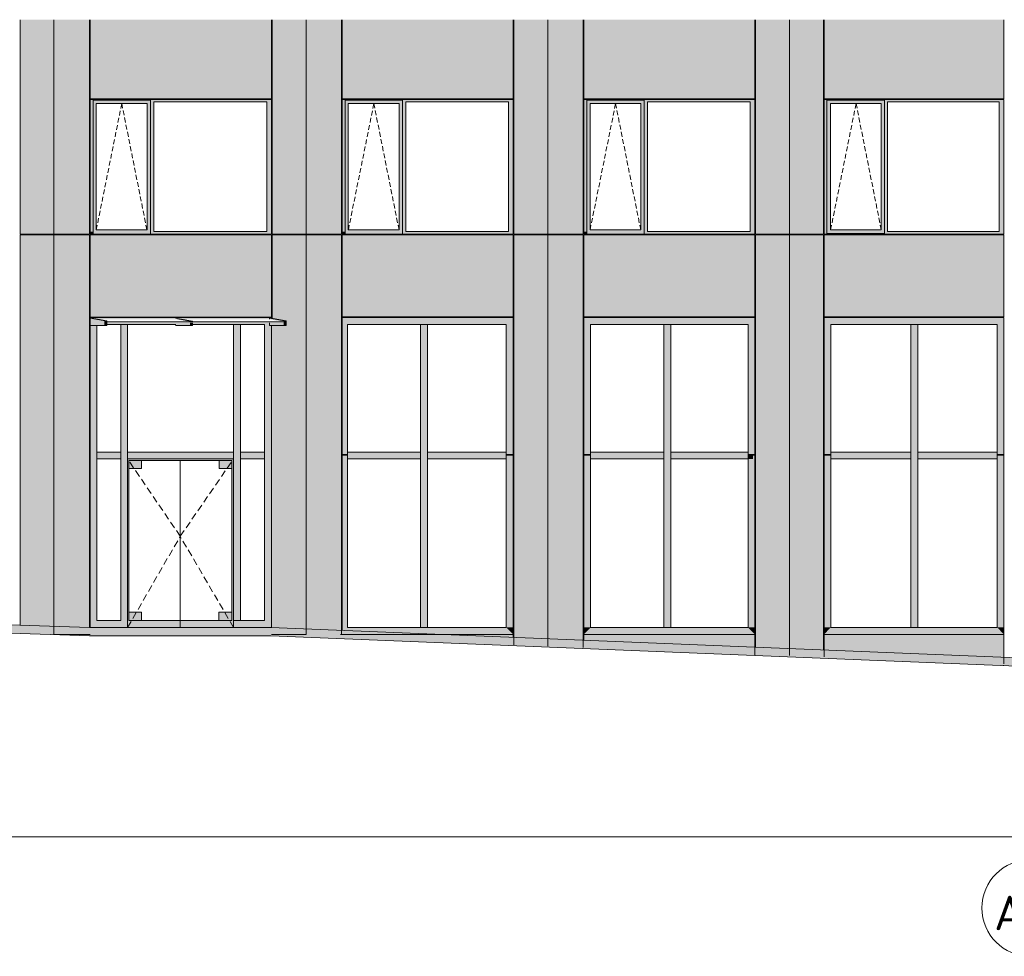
# Model space of a CAD drawing. Header units: millimetres. Extents: x 374857 to 755273, y -2664 to 302042.
# Tile 11 of 48: x 410865 to 425123, y -2664 to 10903. Entities that reach past the tile are written whole.
import ezdxf

# ---------------------------------------------------------------- set-up
doc = ezdxf.new("R2010")
doc.units = ezdxf.units.MM
doc.header["$MEASUREMENT"] = 0
doc.linetypes.add('DASHEDX2', pattern=[150, 100, -50])
doc.linetypes.add('OO_EOIAAY', pattern=[105.833361, 70.555568, -35.277793])
for name, color, linetype, lineweight in [('0_Ном._пера__1', 7, 'Continuous', 0), ('0_Ном._пера__120', 7, 'Continuous', 0), ('0_Ном._пера__141', 7, 'Continuous', 5), ('_0 фасадные панели-1_Ном._пера__1', 7, 'Continuous', 0), ('АР-Стены_внешние_.АР_Ном._пера__1', 7, 'Continuous', 0), ('АР-Чертеж-Размеры.АР_Ном._пера__1', 7, 'Continuous', 0)]:
    doc.layers.add(name, color=color, linetype=linetype, lineweight=lineweight)
doc.layers.add('АР-Стены_внешние_.АР_Ном._пера__214', color=7, linetype='Continuous', lineweight=0, true_color=0xe2eaf1)
doc.layers.add('АР-Чертеж-Размеры.АР', color=7, linetype='Continuous')
doc.styles.add('РЎР“Р•РќР•Р\xa0РР\xa0_РЎРўРР›Р¬_1', font='isocpeur.ttf')
doc.styles.add('РЎР“Р•РќР•Р\xa0РР\xa0_РЎРўРР›Р¬_2', font='GOST_Common.ttf')
doc.dimstyles.new('СГЕНЕРИР_СТИЛЬ__1', dxfattribs={"dimtxt": 400, "dimasz": 95, "dimexe": 0.18, "dimexo": 30000, "dimgap": 0, "dimtad": 1, "dimtih": 1, "dimtoh": 1, "dimlfac": 0.001, "dimzin": 0, "dimdsep": 46, "dimtxsty": 'РЎР“Р•РќР•Р\xa0РР\xa0_РЎРўРР›Р¬_2', "dimblk": 'ARROWHEAD_6', "dimblk1": 'ARROWHEAD_6', "dimblk2": 'ARROWHEAD_6', "dimcen": 0.09, "dimclrd": 7, "dimclre": 7, "dimclrt": 7, "dimadec": 0, "dimazin": 0, "dimtfac": 1, "dimtdec": 4, "dimtmove": 0, "dimatfit": 3, "dimfxl": 0, "dimtolj": 1, "dimtzin": 0, "dimarcsym": 0})

# ---------------------------------------------------------------- blocks, each defined once
blk = doc.blocks.new('*D3')
at = {"layer": 'АР-Чертеж-Размеры.АР_Ном._пера__1', "color": 7, "linetype": 'Continuous', "lineweight": 0}
for p, q in [((381739, -1234), (381739, -841)), ((425499, -1234), (425499, -841)), ((381664, -935), (381739, -935)), ((381789, -885), (381689, -985)), ((381739, -935), (425499, -935)), ((425549, -885), (425449, -985))]:
    blk.add_line(p, q, dxfattribs=at)
at = {"layer": 'АР-Чертеж-Размеры.АР_Ном._пера__1', "color": 7, "lineweight": 0, "insert": (402962, -855), "char_height": 400, "attachment_point": 7, "style": 'РЎР“Р•РќР•Р\xa0РР\xa0_РЎРўРР›Р¬_2'}
blk.add_mtext('\\A1;{\\pql;\\fGOST Common|b0|i0|c204|p0;\\W1.000000;43,76}', dxfattribs=at)
blk = doc.blocks.new('ARROWHEAD_6')
at = {"color": 0, "linetype": 'Continuous', "lineweight": 0}
for p, q in [((0, 0), (-1, 0)), ((-0.5, -0.5), (0.5, 0.5))]:
    blk.add_line(p, q, dxfattribs=at)

msp = doc.modelspace()

# ---------------------------------------------------------------- hatches: boundary and pattern name
at = {"layer": '0_Ном._пера__1', "linetype": 'Continuous', "lineweight": 0, "true_color": 0x000000}
for points in [[(414510.711, 9748.425), (411884.805, 9748.425), (411884.805, 9713.425), (411927.561, 9713.425), (411927.561, 9738.425), (412759.293, 9738.425), (412759.293, 9713.425), (412807.529, 9713.425), (414441.5, 9713.425), (414510.711, 9713.425)], [(411927.561, 7833.425), (411927.561, 9713.425), (411884.805, 9713.425), (411884.805, 7833.425)], [(411927.561, 9738.425), (411927.561, 9688.425), (411973.255, 9688.425), (412709.856, 9688.425), (412759.293, 9688.425), (412759.293, 9738.425)], [(412759.293, 9713.425), (412759.293, 7833.425), (412807.529, 7833.425), (412807.529, 9713.425)], [(414441.5, 7833.425), (414510.711, 7833.425), (414510.711, 9713.425), (414441.5, 9713.425)], [(418010.697, 9748.425), (415535.376, 9748.425), (415535.376, 9713.425), (415578.132, 9713.425), (415578.132, 9738.425), (416409.864, 9738.425), (416409.864, 9713.425), (416458.1, 9713.425), (417941.486, 9713.425), (418010.697, 9713.425)], [(415578.132, 7833.425), (415578.132, 9713.425), (415535.376, 9713.425), (415535.376, 7833.425)], [(415578.132, 9738.425), (415578.132, 9688.425), (415623.826, 9688.425), (416360.427, 9688.425), (416409.864, 9688.425), (416409.864, 9738.425)], [(416409.864, 9713.425), (416409.864, 7833.425), (416458.1, 7833.425), (416458.1, 9713.425)], [(417941.486, 7833.425), (418010.697, 7833.425), (418010.697, 9713.425), (417941.486, 9713.425)], [(421510.683, 9748.425), (419035.362, 9748.425), (419035.362, 9713.425), (419078.118, 9713.425), (419078.118, 9738.425), (419909.85, 9738.425), (419909.85, 9713.425), (419958.085, 9713.425), (421441.472, 9713.425), (421510.683, 9713.425)], [(419078.118, 7833.425), (419078.118, 9713.425), (419035.362, 9713.425), (419035.362, 7833.425)], [(419078.118, 9738.425), (419078.118, 9688.425), (419123.811, 9688.425), (419860.413, 9688.425), (419909.85, 9688.425), (419909.85, 9738.425)], [(419909.85, 9713.425), (419909.85, 7833.425), (419958.085, 7833.425), (419958.085, 9713.425)], [(421441.472, 7833.425), (421510.683, 7833.425), (421510.683, 9713.425), (421441.472, 9713.425)], [(422513.953, 9748.425), (422513.953, 9713.425), (422554.928, 9713.425), (422554.928, 9738.425), (423386.35, 9738.425), (423386.35, 9713.425), (423430.627, 9713.425), (425048.931, 9713.425), (425117.806, 9713.425), (425117.806, 9748.425)], [(422554.928, 7833.425), (422554.928, 9713.425), (422513.953, 9713.425), (422513.953, 7833.425)], [(422554.928, 9738.425), (422554.928, 9688.425), (422608.588, 9688.425), (423341.617, 9688.425), (423386.35, 9688.425), (423386.35, 9738.425)], [(423386.35, 9713.425), (423386.35, 7833.425), (423430.627, 7833.425), (423430.627, 9713.425)], [(425048.931, 7833.425), (425117.806, 7833.425), (425117.806, 9713.425), (425048.931, 9713.425)], [(411927.561, 9688.425), (411927.561, 7858.425), (411973.255, 7858.425), (411973.255, 9688.425)], [(412759.293, 9688.425), (412710.605, 9688.425), (412710.605, 7858.425), (412759.293, 7858.425)], [(415578.132, 9688.425), (415578.132, 7858.425), (415623.826, 7858.425), (415623.826, 9688.425)], [(416409.864, 9688.425), (416361.176, 9688.425), (416361.176, 7858.425), (416409.864, 7858.425)], [(419078.118, 9688.425), (419078.118, 7858.425), (419123.811, 7858.425), (419123.811, 9688.425)], [(419909.85, 9688.425), (419861.162, 9688.425), (419861.162, 7858.425), (419909.85, 7858.425)], [(422554.928, 9688.425), (422554.928, 7858.425), (422607.696, 7858.425), (422607.696, 9688.425)], [(423341.617, 7858.425), (423386.35, 7858.425), (423386.35, 9688.425), (423341.617, 9688.425)], [(411927.561, 7858.425), (411927.561, 7798.425), (412759.293, 7798.425), (412759.293, 7858.425), (412709.856, 7858.425), (411973.255, 7858.425)], [(415578.132, 7858.425), (415578.132, 7798.425), (416409.864, 7798.425), (416409.864, 7858.425), (416360.427, 7858.425), (415623.826, 7858.425)], [(419078.118, 7858.425), (419078.118, 7798.425), (419909.85, 7798.425), (419909.85, 7858.425), (419860.413, 7858.425), (419123.811, 7858.425)], [(422554.928, 7808.425), (423386.35, 7808.425), (423386.35, 7858.425), (423341.617, 7858.425), (422608.588, 7858.425), (422554.928, 7858.425)], [(411884.805, 7833.425), (411884.805, 7798.425), (411893.256, 7798.425), (411927.561, 7798.425), (411927.561, 7833.425)], [(412759.293, 7833.425), (412759.293, 7798.425), (414500.836, 7798.425), (414510.711, 7798.425), (414510.711, 7833.425), (414441.5, 7833.425), (412807.529, 7833.425)], [(415535.376, 7833.425), (415535.376, 7798.425), (415543.827, 7798.425), (415578.132, 7798.425), (415578.132, 7833.425)], [(416409.864, 7833.425), (416409.864, 7798.425), (418000.822, 7798.425), (418010.697, 7798.425), (418010.697, 7833.425), (417941.486, 7833.425), (416458.1, 7833.425)], [(419035.362, 7833.425), (419035.362, 7798.425), (419043.813, 7798.425), (419078.118, 7798.425), (419078.118, 7833.425)], [(419909.85, 7833.425), (419909.85, 7798.425), (421500.807, 7798.425), (421510.683, 7798.425), (421510.683, 7833.425), (421441.472, 7833.425), (419958.085, 7833.425)], [(422513.953, 7798.425), (425117.806, 7798.425), (425117.806, 7833.425), (425048.931, 7833.425), (423430.627, 7833.425), (423386.35, 7833.425), (423386.35, 7808.425), (422554.928, 7808.425), (422554.928, 7833.425), (422513.953, 7833.425)], [(411883.376, 6590), (411883.376, 6589.984), (411883.361, 6578.777), (411913.05, 6578.769), (411994.859, 6563.909), (412378.473, 6563.909), (412378.473, 6590)], [(411883.376, 6474.204), (412098.936, 6474.204), (412098.936, 6539.619), (411883.361, 6578.777)], [(411883.361, 6578.777), (412098.936, 6539.619), (412128.625, 6539.611), (411913.05, 6578.769)], [(412378.473, 6590), (412378.473, 6563.909), (412873.569, 6563.909), (412873.569, 6590)], [(412873.569, 6563.909), (413125.031, 6563.909), (413125.031, 6576.16), (413154.72, 6576.152), (413221.898, 6563.909), (414011.629, 6563.909), (414011.629, 6590), (412873.569, 6590)], [(413125.04, 6563.909), (413339.833, 6524.761), (413339.833, 6537.012), (413125.031, 6576.16)], [(413154.72, 6576.152), (413125.031, 6576.16), (413339.833, 6537.012), (413369.522, 6537.005)], [(414511.219, 6590), (414011.629, 6590), (414011.629, 6563.909), (414481.148, 6563.909), (414481.148, 6578.777), (414500.108, 6578.772)], [(414481.148, 6563.79), (414696.008, 6524.63), (414696.008, 6539.619), (414481.148, 6578.777)], [(414510.837, 6578.769), (414481.148, 6578.777), (414696.008, 6539.619), (414725.697, 6539.611)], [(414500.108, 6578.772), (414510.837, 6578.769), (414511.219, 6578.699), (414511.219, 6590)], [(415535.376, 6260), (415610.139, 6260), (415610.139, 6490), (415535.376, 6590)], [(415535.376, 6590), (415610.139, 6490), (416394.734, 6490), (416394.734, 6590)], [(416394.734, 6590), (416394.734, 6490), (416720.693, 6490), (416720.693, 6590)], [(416720.693, 6490), (417581.203, 6490), (417581.203, 6590), (416720.693, 6590)], [(417581.203, 6590), (417581.203, 6490), (417911.824, 6490), (418010.685, 6589.988), (418010.685, 6590)], [(417911.824, 6260), (418010.685, 6260), (418010.685, 6589.988), (417911.824, 6490)], [(419035.362, 6590), (419035.362, 6589.971), (419132.341, 6490), (419916.94, 6490), (419916.94, 6590)], [(419132.341, 6490), (419035.362, 6589.971), (419035.362, 6260), (419132.341, 6260)], [(419916.94, 6590), (419916.94, 6490), (420242.9, 6490), (420242.9, 6590)], [(420242.9, 6490), (421103.413, 6490), (421103.413, 6590), (420242.9, 6590)], [(421510.538, 6590), (421103.413, 6590), (421103.413, 6490), (421411.665, 6490)], [(421510.538, 6260), (421510.538, 6590), (421411.665, 6490), (421411.665, 6260)], [(422513.953, 6590), (422513.953, 6260), (422608.916, 6260), (422608.916, 6490)], [(423585.037, 6590), (422513.953, 6590), (422608.916, 6490), (423585.037, 6490)], [(423585.037, 6590), (423585.037, 6490), (423819.105, 6490), (423819.105, 6590)], [(423819.105, 6590), (423819.105, 6490), (424765.751, 6490), (424765.751, 6590)], [(424765.751, 6590), (424765.751, 6490), (425019.278, 6490), (425117.671, 6590)], [(425117.671, 6260), (425117.671, 6590), (425019.278, 6490), (425019.278, 6260)], [(411982.323, 6474.204), (411883.376, 6474.204), (411883.376, 4590), (411982.323, 4590)], [(412128.625, 6539.611), (412098.936, 6539.619), (412098.936, 6474.204), (412128.625, 6474.204)], [(412128.625, 6514.637), (412128.625, 6490), (412378.473, 6490), (412378.473, 6514.637)], [(412329.599, 6490), (412329.599, 6259.983), (412428.066, 6260.017), (412427.988, 6490)], [(412873.569, 6514.637), (412378.473, 6514.637), (412378.473, 6490), (412873.569, 6490)], [(412873.569, 6490), (413125.031, 6490), (413125.031, 6514.637), (412873.569, 6514.637)], [(413119.284, 6474.204), (413339.833, 6474.204), (413339.833, 6514.637), (413125.031, 6514.637), (413125.031, 6490), (413119.284, 6490)], [(413369.522, 6537.005), (413339.833, 6537.012), (413339.833, 6524.761), (413369.522, 6524.761)], [(413339.833, 6514.637), (413339.833, 6474.204), (413369.522, 6474.204), (413369.522, 6514.637)], [(413369.522, 6490), (414011.629, 6490), (414011.629, 6514.637), (413369.522, 6514.637)], [(414061.11, 6490), (413962.148, 6490), (413962.148, 6260), (414061.11, 6260)], [(414011.629, 6514.637), (414011.629, 6490), (414412.257, 6490), (414436.638, 6514.637)], [(414412.257, 6260), (414511.219, 6260), (414511.219, 6474.204), (414481.148, 6474.204), (414481.148, 6514.637), (414436.638, 6514.637), (414412.257, 6490)], [(414695.97, 6514.637), (414481.148, 6514.637), (414481.148, 6474.204), (414696.008, 6474.204), (414696.008, 6524.63)], [(414725.697, 6539.611), (414696.008, 6539.619), (414696.008, 6474.204), (414725.697, 6474.204)], [(416671.257, 6490), (416671.257, 6260), (416770.129, 6260), (416770.129, 6490)], [(420292.336, 6490), (420193.464, 6490), (420193.464, 6260), (420292.336, 6260)], [(423868.302, 6490), (423769.909, 6490), (423769.909, 6260), (423868.302, 6260)], [(412428.066, 6260.017), (412329.599, 6259.983), (412329.599, 4390), (412428.629, 4390)], [(414061.11, 6260), (413962.148, 6260), (413962.148, 4640), (414061.11, 4640)], [(414511.219, 6260), (414412.257, 6260), (414412.257, 4640), (414437.285, 4640), (414437.285, 4590), (414511.219, 4590)], [(415535.376, 6260), (415535.376, 4590), (415610.139, 4590), (415610.139, 6260)], [(416671.257, 6260), (416671.257, 4590), (416770.129, 4590), (416770.129, 6260)], [(417911.825, 4590), (418010.685, 4590), (418010.685, 6260), (417911.825, 6260)], [(419132.341, 6260), (419035.362, 6260), (419035.362, 4590), (419132.341, 4590)], [(420292.336, 6260), (420193.464, 6260), (420193.464, 4590), (420292.336, 4590)], [(421411.666, 4640), (421481.661, 4640), (421481.661, 4590), (421510.538, 4590), (421510.538, 6260), (421411.666, 6260)], [(422513.953, 4590), (422608.916, 4590), (422608.916, 6260), (422513.953, 6260)], [(423868.302, 6260), (423769.909, 6260), (423769.909, 4590), (423868.302, 4590)], [(425117.671, 4590), (425117.671, 6260), (425019.278, 6260), (425019.278, 4590)], [(411982.323, 4590), (411883.376, 4590), (411883.376, 4390), (411982.323, 4390)], [(411982.323, 4640), (411982.323, 4540), (412329.599, 4540), (412329.599, 4589.991), (412329.582, 4640)], [(412428.544, 4640), (412428.561, 4590.009), (412428.561, 4540), (412873.569, 4540), (412873.569, 4640)], [(412873.569, 4540), (413962.148, 4540), (413962.148, 4640), (412873.569, 4640)], [(414061.11, 4640), (413962.148, 4640), (413962.148, 4390), (414061.11, 4390)], [(414061.11, 4640), (414061.11, 4540), (414437.285, 4540), (414437.285, 4640)], [(414412.257, 4540), (414412.257, 4390), (414511.219, 4390), (414511.219, 4590), (414437.285, 4590), (414437.285, 4540)], [(415535.376, 4610), (415535.376, 2057.81), (415610.139, 2100), (415610.139, 4610)], [(415535.376, 4590), (415535.376, 4610), (415610.139, 4610), (415610.139, 4590)], [(415610.139, 4640), (415610.139, 4540), (416394.734, 4540), (416394.734, 4640)], [(416671.257, 4540), (416671.257, 4640), (416394.734, 4640), (416394.734, 4540)], [(416671.257, 4610), (416671.257, 2100), (416770.129, 2100), (416770.129, 4610)], [(416770.129, 4540), (417581.203, 4540), (417581.203, 4640), (416770.129, 4640)], [(417581.203, 4640), (417581.203, 4540), (417911.825, 4540), (417911.825, 4640)], [(417911.825, 2100), (418010.685, 2100), (418010.685, 4610), (417911.825, 4610)], [(417911.825, 4610), (418010.685, 4610), (418010.685, 4590), (417911.825, 4590)], [(419132.341, 4610), (419035.362, 4610), (419035.362, 2100), (419132.341, 2100)], [(419132.341, 4590), (419035.362, 4590), (419035.362, 4610), (419132.341, 4610)], [(419132.341, 4640), (419132.341, 4540), (419916.94, 4540), (419916.94, 4640)], [(419916.94, 4640), (419916.94, 4540), (420193.464, 4540), (420193.464, 4640)], [(420292.336, 4610), (420193.464, 4610), (420193.464, 2100), (420292.336, 2100)], [(420292.336, 4640), (420292.336, 4540), (421103.413, 4540), (421103.413, 4640)], [(421103.413, 4640), (421103.413, 4540), (421481.661, 4540), (421481.661, 4640)], [(421510.538, 2100), (421510.538, 4610), (421411.666, 4610), (421411.666, 2100)], [(421411.666, 4610), (421510.538, 4610), (421510.538, 4590), (421481.661, 4590), (421481.661, 4540), (421411.666, 4540)], [(422608.916, 4610), (422513.953, 4610), (422513.953, 2100), (422608.916, 2100)], [(422513.953, 4610), (422608.916, 4610), (422608.916, 4590), (422513.953, 4590)], [(422608.916, 4540), (423585.037, 4540), (423585.037, 4640), (422608.916, 4640)], [(423585.037, 4640), (423585.037, 4540), (423769.909, 4540), (423769.909, 4640)], [(423868.302, 4610), (423769.909, 4610), (423769.909, 2100), (423868.302, 2100)], [(423868.302, 4640), (423868.302, 4540), (424765.751, 4540), (424765.751, 4640)], [(424765.751, 4640), (424765.751, 4540), (425019.278, 4540), (425019.278, 4590), (425019.278, 4640)], [(425117.671, 2100), (425117.671, 4610), (425019.278, 4610), (425019.278, 2100)], [(425117.671, 4610), (425117.671, 4590), (425019.278, 4590), (425019.278, 4610)], [(413962.148, 4540), (412428.561, 4540), (412428.561, 4535.643), (412444.042, 4520), (413938.044, 4520)], [(412428.561, 4535.643), (412428.561, 4390), (412428.561, 2200), (412444.042, 2200), (412444.042, 4520)], [(412444.042, 4520), (412444.042, 4400), (412630.792, 4400), (412630.792, 4520)], [(413938.044, 4520), (413751.294, 4520), (413751.294, 4400), (413938.044, 4400)], [(413962.148, 2200), (413962.148, 4540), (413938.044, 4520), (413938.044, 2200)], [(411982.323, 4390), (411883.376, 4390), (411883.376, 2100.016), (411982.323, 2200)], [(412329.599, 2200), (412428.561, 2200), (412428.561, 4390), (412329.599, 4390)], [(413962.148, 4390), (413962.148, 2200), (414061.11, 2200), (414061.11, 4390)], [(414412.257, 4390), (414412.257, 2200), (414511.219, 2100), (414511.219, 4390)], [(412444.042, 2200), (412630.792, 2200), (412630.792, 2320), (412444.042, 2320)], [(413938.044, 2200), (413938.044, 2320), (413749.857, 2320), (413749.857, 2200)], [(411982.323, 2200), (411883.376, 2100.016), (411883.376, 2100), (412379.08, 2100), (412379.08, 2200)], [(412379.08, 2100), (412873.569, 2100), (412873.569, 2200), (412379.08, 2200)], [(414011.629, 2200), (412873.569, 2200), (412873.569, 2100), (414011.629, 2100)], [(414011.629, 2200), (414011.629, 2100), (414511.219, 2100), (414412.257, 2200)], [(415610.139, 2100), (415535.376, 2057.81), (416395.66, 2022.618), (416394.734, 2100)], [(416395.66, 2022.618), (416948.555, 2000), (417581.203, 2000), (417581.203, 2100), (416394.734, 2100)], [(417581.203, 2100), (417581.203, 2000), (418010.685, 2000), (418010.685, 2000.012), (417911.825, 2100)], [(417911.825, 2100), (418010.685, 2000.012), (418010.685, 2100)], [(419132.341, 2100), (419035.362, 2000.029), (419035.362, 2000), (419916.94, 2000), (419916.94, 2100)], [(419035.362, 2100), (419035.362, 2000.029), (419132.341, 2100)], [(419916.94, 2100), (419916.94, 2000), (420242.9, 2000), (420242.9, 2100)], [(421103.413, 2100), (420242.9, 2100), (420242.9, 2000), (421103.413, 2000)], [(421103.413, 2100), (421103.413, 2000), (421510.538, 2000), (421411.666, 2100)], [(421510.538, 2100), (421411.665, 2100), (421510.538, 2000)], [(422513.953, 2000), (423585.037, 2000), (423585.037, 2100), (422608.916, 2100)], [(422513.953, 2000), (422608.916, 2100), (422513.953, 2100)], [(423585.037, 2100), (423585.037, 2000), (423819.105, 2000), (423819.105, 2100)], [(424765.751, 2100), (423819.105, 2100), (423819.105, 2000), (424765.751, 2000)], [(424765.751, 2000), (425117.671, 2000), (425019.278, 2100), (424765.751, 2100)], [(425117.671, 2100), (425019.278, 2100), (425117.671, 2000)]]:
    msp.add_hatch(color=18, dxfattribs=at).paths.add_polyline_path(points)
at = {"layer": '0_Ном._пера__1', "linetype": 'Continuous', "lineweight": 0}
msp.add_hatch(color=7, dxfattribs=at).paths.add_polyline_path([(377921.369, 2980), (380487.566, 2979.786), (385758.036, 2680), (388395.217, 2680), (394307.158, 2430), (398436.684, 2430), (411874.166, 1980), (414501.58, 1980), (426734.149, 1479.593), (428774.075, 1479.593), (431681.511, 1179.914), (433787.906, 1179.914), (435183.358, 1180.004), (436824.151, 880), (438131.732, 880), (439945.377, 780.198), (444950.643, 480), (446759.61, 480), (446759.61, 600), (444954.238, 600), (439952.266, 900), (438135.032, 1000), (436835.032, 1000), (435194.235, 1300.004), (433787.903, 1299.914), (431687.679, 1299.914), (428780.243, 1599.593), (426736.602, 1599.593), (414504.033, 2100), (411876.175, 2100), (398438.693, 2550), (394309.694, 2550), (388397.753, 2800), (385761.446, 2800), (380490.981, 3099.786), (377921.379, 3100)])
at = {"layer": 'АР-Стены_внешние_.АР_Ном._пера__214', "linetype": 'Continuous', "lineweight": 0, "true_color": 0xe5e8eb}
for points in [[(410870.14, 10903.348), (410870.14, 7798.425), (411361.89, 7798.425), (411361.89, 10903.348)], [(411361.89, 10903.348), (411361.89, 7798.425), (411874.805, 7798.425), (411874.805, 10903.348)], [(414510.71, 10903.425), (411884.805, 10903.425), (411884.805, 9758.425), (414510.71, 9758.425)], [(414520.711, 10903.348), (414520.711, 7798.425), (415012.461, 7798.425), (415012.461, 10903.348)], [(415012.461, 10903.348), (415012.461, 7798.425), (415525.376, 7798.425), (415525.376, 10903.348)], [(418010.696, 10903.425), (415535.376, 10903.425), (415535.376, 9758.425), (418010.696, 9758.425)], [(418020.697, 10903.348), (418020.697, 7798.425), (418512.447, 7798.425), (418512.447, 10903.348)], [(418512.446, 10903.348), (418512.446, 7798.425), (419025.362, 7798.425), (419025.362, 10903.348)], [(421510.682, 10903.425), (419035.362, 10903.425), (419035.362, 9758.425), (421510.682, 9758.425)], [(421520.683, 10903.348), (421520.683, 7798.425), (422012.433, 7798.425), (422012.433, 10903.348)], [(422503.953, 10903.348), (422012.433, 10903.348), (422012.433, 7798.425), (422503.953, 7798.425)], [(425117.806, 10903.425), (422513.953, 10903.425), (422513.953, 9758.425), (425117.806, 9758.425)], [(410870.14, 7788.425), (410870.14, 2133.978), (411187.785, 2104.326), (411187.785, 7788.425)], [(411361.762, 7823.425), (411187.785, 7823.425), (411187.785, 2104.326), (411361.762, 2088.086)], [(411874.805, 7788.425), (411361.762, 7788.425), (411361.762, 1998.466), (411874.805, 1998.466)], [(411884.805, 6595), (413125.077, 6595), (414510.711, 6595), (414510.711, 7788.425), (411884.805, 7788.425)], [(415011.234, 7788.425), (414520.711, 7788.425), (414520.711, 6576.969), (414725.697, 6539.611), (414725.697, 6524.822), (414726.747, 6524.63), (414726.709, 6514.637), (414725.697, 6514.637), (414725.697, 6474.204), (414511.234, 6474.204), (414511.234, 2037.91), (415011.234, 2008.031)], [(415011.234, 7788.425), (415011.234, 2008.031), (415525.376, 1977.308), (415525.376, 7788.425)], [(415535.376, 7788.425), (415535.376, 6600), (418010.697, 6600), (418010.697, 7788.425)], [(418020.697, 7788.425), (418020.697, 1956.141), (418510.582, 1936.101), (418510.582, 7788.425)], [(418677.539, 1821.995), (418677.539, 7823.425), (418510.582, 7823.425), (418510.582, 1828.365)], [(418677.539, 7788.425), (418677.539, 1929.271), (419025.362, 1915.042), (419025.362, 7788.425)], [(419035.362, 7788.425), (419035.362, 6600), (421510.683, 6600), (421510.683, 7788.425)], [(422012.433, 7788.425), (421520.683, 7788.425), (421520.683, 2000), (421520.683, 1812.964), (422012.433, 1792.848)], [(422012.433, 7788.425), (422012.433, 1792.848), (422503.953, 1772.741), (422503.953, 7788.425)], [(422513.953, 6600), (425117.806, 6600), (425117.806, 7788.425), (422513.953, 7788.425)], [(411883.376, 2100), (411883.376, 2040.904), (414511.234, 2040.904), (414511.234, 2100)], [(418010.685, 1956.551), (418010.685, 2000), (416948.555, 2000)], [(419035.362, 2000), (419035.362, 1914.71), (421510.538, 1813.379), (421510.538, 2000)], [(422513.953, 2000), (422513.953, 1772.332), (425117.678, 1665.819), (425117.678, 2000)]]:
    msp.add_hatch(color=254, dxfattribs=at).paths.add_polyline_path(points)

# ---------------------------------------------------------------- linework, layer by layer
at = {"layer": '0_Ном._пера__1', "color": 7, "linetype": 'Continuous', "lineweight": 0, "flags": 128}
for points in [[(398436.684, 2430), (411874.166, 1980), (414501.58, 1980), (426734.149, 1479.593)], [(426736.602, 1599.593), (414504.033, 2100), (411876.175, 2100), (398438.693, 2550)]]:
    msp.add_lwpolyline(points, dxfattribs=at)
at = {"layer": '0_Ном._пера__1', "color": 7, "linetype": 'Continuous', "lineweight": 0}
msp.add_circle((425498.982, -1963.734), 700, dxfattribs=at)
at = {"layer": '0_Ном._пера__120', "color": 7, "linetype": 'OO_EOIAAY', "lineweight": 0}
for p, q in [((412343.024, 9688.425), (411974.003, 7858.425)), ((412707.248, 7858.425), (412343.024, 9688.425)), ((415993.595, 9688.425), (415624.574, 7858.425)), ((416357.819, 7858.425), (415993.595, 9688.425)), ((419493.581, 9688.425), (419124.56, 7858.425)), ((419857.805, 7858.425), (419493.581, 9688.425)), ((422976.716, 9688.425), (422607.696, 7858.425)), ((423340.94, 7858.425), (422976.716, 9688.425))]:
    msp.add_line(p, q, dxfattribs=at)
at = {"layer": '_0 фасадные панели-1_Ном._пера__1', "color": 7, "linetype": 'Continuous', "lineweight": 0}
for p, q in [((411361.89, 7798.425), (411361.89, 10903.348)), ((411361.89, 10903.348), (411361.89, 7798.425)), ((411884.805, 9758.425), (411884.805, 10903.425)), ((414510.71, 9758.425), (414510.71, 10903.425)), ((415012.46, 7798.425), (415012.46, 10903.348)), ((415012.461, 10903.348), (415012.461, 7798.425)), ((415535.376, 9758.425), (415535.376, 10903.425)), ((418010.696, 9758.425), (418010.696, 10903.425)), ((418512.446, 7798.425), (418512.446, 10903.348)), ((418512.447, 10903.348), (418512.447, 7798.425)), ((419035.362, 9758.425), (419035.362, 10903.425)), ((421510.682, 9758.425), (421510.682, 10903.425)), ((422012.433, 10903.348), (422012.433, 7798.425)), ((422503.953, 9748.425), (422503.953, 10903.348)), ((422513.953, 9758.425), (422513.953, 10903.425)), ((425117.806, 9758.425), (425117.806, 10903.425)), ((425117.806, 7798.425), (425117.806, 9748.425)), ((411361.89, 7798.425), (410870.14, 7798.425)), ((410870.14, 7788.425), (410870.14, 2133.978)), ((411361.89, 7788.425), (410870.14, 7788.425)), ((411361.762, 7823.425), (411361.762, 1998.466)), ((411874.805, 7798.425), (411361.89, 7798.425)), ((411874.805, 7788.425), (411361.89, 7788.425)), ((411874.805, 7788.425), (411874.805, 2100)), ((414500.836, 7798.425), (411884.805, 7798.425)), ((411884.805, 6595), (411884.805, 7788.425)), ((414510.711, 7788.425), (411884.805, 7788.425)), ((414503.225, 7798.425), (414510.71, 7798.425)), ((414510.71, 6595), (414510.71, 7788.425)), ((415012.46, 7798.425), (414520.711, 7798.425)), ((414520.711, 6578.685), (414520.711, 7788.425)), ((415012.461, 7788.425), (414520.711, 7788.425)), ((415525.376, 7798.425), (415012.461, 7798.425)), ((415012.461, 7788.425), (415012.461, 1998.466)), ((415525.376, 7788.425), (415012.461, 7788.425)), ((415525.376, 1998.466), (415525.376, 7788.425)), ((418000.822, 7798.425), (415535.376, 7798.425)), ((415535.376, 6600), (415535.376, 7788.425)), ((418010.697, 7788.425), (415535.376, 7788.425)), ((418003.21, 7798.425), (418010.696, 7798.425)), ((418010.696, 6600), (418010.696, 7788.425)), ((418512.446, 7798.425), (418020.697, 7798.425)), ((418020.697, 1848.817), (418020.697, 7788.425)), ((418512.447, 7788.425), (418020.697, 7788.425)), ((419025.362, 7798.425), (418512.446, 7798.425)), ((419025.362, 7788.425), (418512.446, 7788.425)), ((418512.447, 1828.365), (418512.447, 7788.425)), ((419025.362, 1808.411), (419025.362, 7788.425)), ((421500.807, 7798.425), (419035.362, 7798.425)), ((419035.362, 6600), (419035.362, 7788.425)), ((421510.683, 7788.425), (419035.362, 7788.425)), ((421503.196, 7798.425), (421510.682, 7798.425)), ((421510.683, 6600), (421510.683, 7788.425)), ((422010.696, 7798.425), (421520.683, 7798.425)), ((421520.683, 1812.964), (421520.683, 7788.425)), ((422012.433, 7788.425), (421520.683, 7788.425)), ((422503.953, 7798.425), (422010.696, 7798.425)), ((422012.433, 7798.425), (422012.433, 1694.294)), ((422503.953, 7788.425), (422012.433, 7788.425)), ((422503.953, 1772.741), (422503.953, 7788.425)), ((422513.953, 6600), (422513.953, 7788.425)), ((422513.953, 7788.425), (425117.806, 7788.425)), ((425117.806, 6600), (425117.806, 7788.425)), ((413147.582, 6595), (411892.8, 6595)), ((413154.765, 6595), (413147.582, 6595)), ((414501.433, 6595), (413154.765, 6595)), ((418010.696, 6600), (415535.376, 6600)), ((421510.683, 6600), (419035.362, 6600)), ((419035.362, 6590), (419035.362, 1913.585)), ((425117.806, 6600), (422513.953, 6600)), ((414511.234, 2100), (414511.234, 6474.204)), ((411361.762, 1998.466), (411883.376, 1998.466)), ((415011.234, 1998.466), (414511.234, 1998.466)), ((415518.74, 1998.466), (415511.252, 1998.466)), ((415518.74, 2000), (415518.74, 1998.466)), ((418000.75, 2000), (415520.619, 2000)), ((418010.685, 1956.141), (418010.685, 2000)), ((419035.362, 2000), (419037.724, 2000)), ((419037.724, 2000), (421510.538, 2000)), ((421510.538, 2000), (421510.538, 1700)), ((422513.953, 1674.826), (422513.953, 2000)), ((425117.678, 1573.301), (425117.678, 2000)), ((425116.766, 1550), (425107.838, 1550))]:
    msp.add_line(p, q, dxfattribs=at)
at = {"layer": 'АР-Стены_внешние_.АР_Ном._пера__1', "color": 7, "linetype": 'Continuous', "lineweight": 0}
for p, q in [((410870.14, 7798.425), (410870.14, 10903.348)), ((411874.805, 10903.348), (411874.805, 7798.425)), ((414520.711, 7798.425), (414520.711, 10903.348)), ((415525.376, 10903.348), (415525.376, 7798.425)), ((418020.697, 7798.425), (418020.697, 10903.348)), ((419025.362, 10903.348), (419025.362, 7798.425)), ((421520.683, 7798.425), (421520.683, 10903.348)), ((414510.71, 9758.425), (411884.805, 9758.425)), ((414510.711, 9748.425), (411884.805, 9748.425)), ((411884.805, 9748.425), (411884.805, 9713.425)), ((411884.805, 9713.425), (411884.805, 7833.425)), ((411927.561, 9738.425), (412759.293, 9738.425)), ((411927.561, 9713.425), (411927.561, 9738.425)), ((411927.561, 9713.425), (411927.561, 7833.425)), ((412759.293, 9688.425), (412759.293, 9738.425)), ((412807.529, 7833.425), (412807.529, 9713.425)), ((412807.529, 9713.425), (414441.5, 9713.425)), ((414441.5, 9713.425), (414441.5, 7833.425)), ((414510.711, 9713.425), (414510.711, 9748.425)), ((414510.711, 7833.425), (414510.711, 9713.425)), ((418010.696, 9758.425), (415535.376, 9758.425)), ((418010.697, 9748.425), (415535.376, 9748.425)), ((415535.376, 9748.425), (415535.376, 9713.425)), ((415535.376, 9713.425), (415535.376, 7833.425)), ((415578.132, 9738.425), (416409.864, 9738.425)), ((415578.132, 9713.425), (415578.132, 9738.425)), ((415578.132, 9713.425), (415578.132, 7833.425)), ((416409.864, 9688.425), (416409.864, 9738.425)), ((416458.1, 7833.425), (416458.1, 9713.425)), ((416458.1, 9713.425), (417941.486, 9713.425)), ((417941.486, 9713.425), (417941.486, 7833.425)), ((418010.697, 9713.425), (418010.697, 9748.425)), ((418010.697, 7833.425), (418010.697, 9713.425)), ((421510.682, 9758.425), (419035.362, 9758.425)), ((421510.683, 9748.425), (419035.362, 9748.425)), ((419035.362, 9748.425), (419035.362, 9713.425)), ((419035.362, 9713.425), (419035.362, 7833.425)), ((419078.118, 9738.425), (419909.85, 9738.425)), ((419078.118, 9713.425), (419078.118, 9738.425)), ((419078.118, 9713.425), (419078.118, 7833.425)), ((419909.85, 9688.425), (419909.85, 9738.425)), ((419958.085, 7833.425), (419958.085, 9713.425)), ((419958.085, 9713.425), (421441.472, 9713.425)), ((421441.472, 9713.425), (421441.472, 7833.425)), ((421510.683, 9713.425), (421510.683, 9748.425)), ((421510.683, 7833.425), (421510.683, 9713.425)), ((422503.953, 9748.425), (422503.953, 7798.425)), ((425117.806, 9758.425), (422513.953, 9758.425)), ((425117.806, 9748.425), (422513.953, 9748.425)), ((422513.953, 9748.425), (422513.953, 7798.425)), ((422554.928, 9738.425), (422554.928, 7833.425)), ((422554.928, 9738.425), (423386.35, 9738.425)), ((422554.928, 9713.425), (422554.928, 9738.425)), ((423386.35, 9738.425), (423386.35, 9713.425)), ((423386.35, 9713.425), (423386.35, 7833.425)), ((423430.627, 7833.425), (423430.627, 9713.425)), ((423430.627, 9713.425), (425048.931, 9713.425)), ((425048.931, 9713.425), (425048.931, 7833.425)), ((425117.806, 9748.425), (425117.806, 9748.425)), ((411973.255, 7858.425), (411973.255, 9688.425)), ((411973.255, 9688.425), (411974.003, 9688.425)), ((412710.605, 9688.425), (411974.003, 9688.425)), ((412710.605, 7858.425), (412710.605, 9688.425)), ((412759.293, 7858.425), (412759.293, 9688.425)), ((415623.826, 7858.425), (415623.826, 9688.425)), ((415623.826, 9688.425), (415624.574, 9688.425)), ((416361.176, 9688.425), (415624.574, 9688.425)), ((416361.176, 7858.425), (416361.176, 9688.425)), ((416409.864, 7858.425), (416409.864, 9688.425)), ((419123.811, 7858.425), (419123.811, 9688.425)), ((419123.811, 9688.425), (419124.56, 9688.425)), ((419861.162, 9688.425), (419124.56, 9688.425)), ((419861.162, 7858.425), (419861.162, 9688.425)), ((419909.85, 7858.425), (419909.85, 9688.425)), ((423340.724, 9688.425), (422607.696, 9688.425)), ((422607.696, 9688.425), (422607.696, 7858.425)), ((423340.724, 9688.425), (423341.617, 9688.425)), ((423341.617, 9688.425), (423341.617, 7858.425)), ((411974.003, 7858.425), (411973.255, 7858.425)), ((411974.003, 7858.425), (412710.605, 7858.425)), ((412759.293, 7798.425), (412759.293, 7858.425)), ((415624.574, 7858.425), (415623.826, 7858.425)), ((415624.574, 7858.425), (416361.176, 7858.425)), ((416409.864, 7798.425), (416409.864, 7858.425)), ((419124.56, 7858.425), (419123.811, 7858.425)), ((419124.56, 7858.425), (419861.162, 7858.425)), ((419909.85, 7798.425), (419909.85, 7858.425)), ((422607.696, 7858.425), (423340.724, 7858.425)), ((423341.617, 7858.425), (423340.724, 7858.425)), ((411361.761, 7833.425), (411361.761, 7823.437)), ((411361.89, 7798.425), (411361.89, 7788.425)), ((411884.805, 7833.425), (411884.805, 7798.425)), ((411927.561, 7833.425), (411927.561, 7798.425)), ((414441.5, 7833.425), (412807.529, 7833.425)), ((414470.993, 7798.425), (414510.711, 7798.425)), ((414510.711, 7798.425), (414510.711, 7833.425)), ((415012.461, 7788.425), (415012.461, 7798.425)), ((415535.376, 7833.425), (415535.376, 7798.425)), ((415578.132, 7833.425), (415578.132, 7798.425)), ((417941.486, 7833.425), (416458.1, 7833.425)), ((417970.979, 7798.425), (418010.697, 7798.425)), ((418010.697, 7798.425), (418010.697, 7833.425)), ((418512.447, 7798.425), (418512.447, 7793.497)), ((418512.447, 7788.425), (418512.447, 7798.425)), ((419035.362, 7833.425), (419035.362, 7798.425)), ((419078.118, 7833.425), (419078.118, 7798.425)), ((421441.472, 7833.425), (419958.085, 7833.425)), ((421470.965, 7798.425), (421510.683, 7798.425)), ((421510.683, 7798.425), (421510.683, 7833.425)), ((422513.953, 7798.425), (425107.966, 7798.425)), ((422554.928, 7833.425), (422554.928, 7808.425)), ((423386.35, 7808.425), (422554.928, 7808.425)), ((423386.35, 7833.425), (423386.35, 7813)), ((423386.35, 7813), (423386.35, 7808.425)), ((425048.931, 7833.425), (423430.627, 7833.425)), ((425107.966, 7798.425), (425117.806, 7798.425)), ((411883.361, 6590), (411883.361, 6260)), ((411883.361, 6578.777), (412098.936, 6539.619)), ((411883.361, 6578.777), (411913.05, 6578.769)), ((412378.473, 6590), (411883.376, 6590)), ((411913.05, 6578.769), (412128.625, 6539.611)), ((412873.569, 6590), (412378.473, 6590)), ((414011.629, 6590), (412873.569, 6590)), ((413125.031, 6576.16), (413339.833, 6537.012)), ((413154.72, 6576.152), (413369.522, 6537.005)), ((414511.219, 6590), (414011.629, 6590)), ((414481.148, 6563.79), (414481.148, 6578.777)), ((414481.148, 6578.777), (414696.008, 6539.619)), ((414481.148, 6578.777), (414510.837, 6578.769)), ((414510.837, 6578.769), (414725.697, 6539.611)), ((414511.219, 6578.699), (414511.219, 6590)), ((415535.376, 6590), (415535.376, 6260)), ((416394.734, 6590), (415535.376, 6590)), ((416720.693, 6590), (416394.734, 6590)), ((417581.203, 6590), (416720.693, 6590)), ((418010.697, 6590), (417581.203, 6590)), ((418010.697, 6260), (418010.697, 6590)), ((419916.94, 6590), (419035.362, 6590)), ((420242.9, 6590), (419916.94, 6590)), ((421103.413, 6590), (420242.9, 6590)), ((421510.538, 6590), (421103.413, 6590)), ((421510.538, 6260), (421510.538, 6590)), ((422513.953, 6590), (422513.953, 6260)), ((423585.037, 6590), (422513.953, 6590)), ((423819.105, 6590), (423585.037, 6590)), ((424765.751, 6590), (423819.105, 6590)), ((425117.671, 6590), (424765.751, 6590)), ((425117.671, 6260), (425117.671, 6590)), ((412098.936, 6474.204), (411884.076, 6474.204)), ((411982.323, 6474.204), (411982.323, 6260)), ((412098.936, 6474.204), (412098.936, 6539.619)), ((412098.936, 6539.619), (412128.625, 6539.611)), ((412128.625, 6474.204), (412098.936, 6474.204)), ((412128.625, 6539.611), (412128.625, 6474.204)), ((414696.008, 6524.63), (412128.625, 6524.63)), ((412329.026, 6490), (412128.625, 6490)), ((412378.473, 6490), (412329.026, 6490)), ((412329.599, 4640), (412329.599, 6490)), ((412427.988, 6490), (412378.473, 6490)), ((412428.066, 6260.017), (412427.988, 6490)), ((412873.569, 6490), (412427.988, 6490)), ((413125.031, 6490), (412873.569, 6490)), ((413339.833, 6474.204), (413119.284, 6474.204)), ((413339.833, 6524.761), (413339.833, 6537.012)), ((413339.833, 6537.012), (413369.522, 6537.005)), ((413339.833, 6474.204), (413339.833, 6514.637)), ((413369.522, 6474.204), (413339.833, 6474.204)), ((413369.522, 6537.005), (413369.522, 6524.761)), ((413369.522, 6514.637), (413369.522, 6474.204)), ((413962.148, 6490), (413369.522, 6490)), ((414011.629, 6490), (413962.148, 6490)), ((413962.148, 6260), (413962.148, 6490)), ((414061.11, 6490), (414011.629, 6490)), ((414061.11, 6260), (414061.11, 6490)), ((414412.257, 6490), (414061.11, 6490)), ((414412.257, 6260), (414412.257, 6490)), ((414481.148, 6474.204), (414481.148, 6514.637)), ((414696.008, 6474.204), (414481.148, 6474.204)), ((414511.219, 6260), (414511.219, 6474.204)), ((414696.008, 6474.204), (414696.008, 6539.619)), ((414696.008, 6539.619), (414725.697, 6539.611)), ((414725.697, 6474.204), (414696.008, 6474.204)), ((414725.697, 6539.611), (414725.697, 6474.204)), ((415610.139, 6490), (415610.139, 6260)), ((416394.734, 6490), (415610.139, 6490)), ((416671.257, 6490), (416394.734, 6490)), ((416671.257, 6260), (416671.257, 6490)), ((416720.693, 6490), (416671.257, 6490)), ((416770.129, 6490), (416720.693, 6490)), ((416770.129, 6260), (416770.129, 6490)), ((417581.203, 6490), (416770.129, 6490)), ((417911.824, 6490), (417581.203, 6490)), ((417911.824, 6260), (417911.824, 6490)), ((419132.341, 6490), (419132.341, 6260)), ((419916.94, 6490), (419132.341, 6490)), ((420193.464, 6490), (419916.94, 6490)), ((420193.464, 6260), (420193.464, 6490)), ((420242.9, 6490), (420193.464, 6490)), ((420292.336, 6490), (420242.9, 6490)), ((420292.336, 6260), (420292.336, 6490)), ((421103.413, 6490), (420292.336, 6490)), ((421411.665, 6490), (421103.413, 6490)), ((421411.665, 6260), (421411.665, 6490)), ((422608.916, 6490), (422608.916, 6260)), ((423585.037, 6490), (422608.916, 6490)), ((423769.909, 6490), (423585.037, 6490)), ((423769.909, 6260), (423769.909, 6490)), ((423819.105, 6490), (423769.909, 6490)), ((423868.302, 6490), (423819.105, 6490)), ((423868.302, 6260), (423868.302, 6490)), ((424765.751, 6490), (423868.302, 6490)), ((425019.278, 6490), (424765.751, 6490)), ((425019.278, 6260), (425019.278, 6490)), ((411883.361, 6260), (411883.376, 4590)), ((411982.323, 6260), (411982.323, 4640)), ((412428.544, 4640), (412428.066, 6260.017)), ((413962.148, 4540), (413962.148, 6260)), ((414061.11, 4640), (414061.11, 6260)), ((414412.257, 4590), (414412.257, 6260)), ((414511.219, 4590), (414511.219, 6260)), ((415535.376, 6260), (415535.376, 4590)), ((415610.139, 6260), (415610.139, 4590)), ((416671.257, 4640), (416671.257, 6260)), ((416770.129, 4590), (416770.129, 6260)), ((417911.825, 4640), (417911.825, 6260)), ((418010.685, 4590), (418010.697, 6260)), ((419132.341, 6260), (419132.341, 4640)), ((420193.464, 4590), (420193.464, 6260)), ((420292.336, 4640), (420292.336, 6260)), ((421411.666, 4590), (421411.665, 6260)), ((421510.538, 4590), (421510.538, 6260)), ((422513.953, 6260), (422513.953, 4610)), ((422608.916, 6260), (422608.916, 4590)), ((423769.909, 4640), (423769.909, 6260)), ((423868.302, 4590), (423868.302, 6260)), ((425019.278, 4640), (425019.278, 6260)), ((425117.671, 4590), (425117.671, 6260)), ((411883.376, 4590), (411883.361, 4390)), ((411982.323, 4640), (412329.582, 4640)), ((411982.323, 4640), (411982.323, 4590)), ((411982.323, 4590), (411982.323, 4540)), ((412329.599, 4390), (412329.599, 4640)), ((412428.544, 4640), (412873.569, 4640)), ((412428.561, 4590), (412428.544, 4640)), ((412428.561, 4540), (412428.561, 4590.017)), ((412873.569, 4640), (413962.148, 4640)), ((414061.11, 4590), (414061.11, 4640)), ((414061.11, 4640), (414412.257, 4640)), ((414061.11, 4540), (414061.11, 4590)), ((414412.257, 4390), (414412.257, 4590)), ((414511.219, 4390), (414511.219, 4590)), ((415535.376, 4610), (415535.376, 2057.81)), ((415535.376, 4590), (415535.376, 4610)), ((415610.139, 4640), (416394.734, 4640)), ((415610.139, 4610), (415610.139, 2100)), ((415610.139, 4590), (415610.139, 4610)), ((416394.734, 4640), (416671.257, 4640)), ((416671.257, 4590), (416671.257, 4640)), ((416671.257, 2100), (416671.257, 4610)), ((416671.257, 4610), (416671.257, 4540)), ((416671.257, 4540), (416671.257, 4590)), ((416770.129, 4640), (417581.203, 4640)), ((416770.129, 2100), (416770.129, 4610)), ((416770.129, 4610), (416770.129, 4590)), ((417581.203, 4640), (417911.825, 4640)), ((417911.825, 4590), (417911.825, 4640)), ((417911.825, 2100), (417911.825, 4610)), ((417911.825, 4610), (417911.825, 4540)), ((417911.825, 4540), (417911.825, 4590)), ((418010.697, 4610), (418010.685, 4590)), ((418010.697, 2100), (418010.697, 4610)), ((419132.341, 4640), (419916.94, 4640)), ((419132.341, 4640), (419132.341, 4590)), ((419132.341, 4610), (419132.341, 2100)), ((419132.341, 4540), (419132.341, 4610)), ((419132.341, 4590), (419132.341, 4540)), ((419916.94, 4640), (420193.464, 4640)), ((420193.464, 2100), (420193.464, 4610)), ((420193.464, 4610), (420193.464, 4590)), ((420292.336, 4640), (421103.413, 4640)), ((420292.336, 4590), (420292.336, 4640)), ((420292.336, 2100), (420292.336, 4610)), ((420292.336, 4610), (420292.336, 4540)), ((420292.336, 4540), (420292.336, 4590)), ((421103.413, 4640), (421411.666, 4640)), ((421411.666, 2100), (421411.666, 4610)), ((421411.666, 4610), (421411.666, 4590)), ((421510.538, 2100), (421510.538, 4610)), ((421510.538, 4610), (421510.538, 4590)), ((422513.953, 4610), (422513.953, 2100)), ((422608.916, 4640), (423585.037, 4640)), ((422608.916, 4610), (422608.916, 2100)), ((422608.916, 4590), (422608.916, 4610)), ((423585.037, 4640), (423769.909, 4640)), ((423769.909, 4590), (423769.909, 4640)), ((423769.909, 4610), (423769.909, 4540)), ((423769.909, 2100), (423769.909, 4610)), ((423769.909, 4540), (423769.909, 4590)), ((423868.302, 4640), (424765.751, 4640)), ((423868.302, 4610), (423868.302, 4590)), ((423868.302, 2100), (423868.302, 4610)), ((424765.751, 4640), (425019.278, 4640)), ((425019.278, 4590), (425019.278, 4640)), ((425019.278, 2100), (425019.278, 4610)), ((425019.278, 4610), (425019.278, 4540)), ((425019.278, 4540), (425019.278, 4590)), ((425117.671, 2100), (425117.671, 4610)), ((425117.671, 4610), (425117.671, 4590)), ((411982.323, 4540), (412329.599, 4540)), ((411982.323, 4540), (411982.323, 4390)), ((412428.561, 4390), (412428.561, 4540)), ((412428.561, 4540), (412873.569, 4540)), ((412444.042, 4520), (412444.042, 4400)), ((412630.792, 4520), (412444.042, 4520)), ((412630.792, 4400), (412630.792, 4520)), ((412630.792, 4520), (413751.294, 4520)), ((412873.569, 4540), (413962.148, 4540)), ((413189.606, 4520), (413189.606, 2100)), ((413751.294, 4400), (413751.294, 4520)), ((413751.294, 4520), (413938.044, 4520)), ((413938.044, 4520), (413938.044, 4400)), ((413962.148, 2100), (413962.148, 4540)), ((414061.11, 4390), (414061.11, 4540)), ((414061.11, 4540), (414412.257, 4540)), ((415610.139, 4540), (416394.734, 4540)), ((416394.734, 4540), (416671.257, 4540)), ((416770.129, 4540), (417581.203, 4540)), ((417581.203, 4540), (417911.825, 4540)), ((419132.341, 4540), (419916.94, 4540)), ((419916.94, 4540), (420193.464, 4540)), ((420292.336, 4540), (421103.413, 4540)), ((421103.413, 4540), (421411.666, 4540)), ((422608.916, 4540), (423585.037, 4540)), ((423585.037, 4540), (423769.909, 4540)), ((423868.302, 4540), (424765.751, 4540)), ((424765.751, 4540), (425019.278, 4540)), ((411883.361, 4390), (411883.361, 2100)), ((411982.323, 4390), (411982.323, 2200)), ((412329.599, 2200), (412329.599, 4390)), ((412428.561, 2100), (412428.561, 4390)), ((412444.042, 2320), (412444.042, 4400)), ((412444.042, 4400), (412630.792, 4400)), ((413938.044, 4400), (413751.294, 4400)), ((413938.044, 4400), (413938.044, 2320)), ((414061.11, 2200), (414061.11, 4390)), ((414412.257, 2200), (414412.257, 4390)), ((414511.219, 2100), (414511.219, 4390)), ((412630.792, 2320), (412444.042, 2320)), ((412444.042, 2320), (412444.042, 2200)), ((412630.792, 2200), (412630.792, 2320)), ((413749.857, 2200), (413749.857, 2320)), ((413749.857, 2320), (413751.294, 2320)), ((413751.294, 2320), (413938.044, 2320)), ((413938.044, 2320), (413938.044, 2200)), ((411982.323, 2200), (412329.599, 2200)), ((412444.042, 2200), (412873.569, 2200)), ((412873.569, 2200), (413938.044, 2200)), ((413962.148, 2200), (414011.629, 2200)), ((414011.629, 2200), (414061.11, 2200)), ((414061.11, 2200), (414412.257, 2200)), ((411883.361, 2100), (412379.08, 2100)), ((412379.08, 2100), (412873.569, 2100)), ((412873.569, 2100), (414011.629, 2100)), ((414011.629, 2100), (414511.219, 2100)), ((415511.266, 2000), (416394.734, 2000)), ((415610.139, 2100), (416394.734, 2100)), ((416394.734, 2100), (416671.257, 2100)), ((416394.734, 2000), (417581.203, 2000)), ((416671.257, 2100), (416770.129, 2100)), ((416770.129, 2100), (417581.203, 2100)), ((417581.203, 2100), (417911.825, 2100)), ((417581.203, 2000), (418010.685, 2000)), ((418010.697, 2000), (418010.697, 2100)), ((419035.362, 2000.029), (419916.94, 2000)), ((419132.341, 2100), (419916.94, 2100)), ((419916.94, 2100), (420193.464, 2100)), ((419916.94, 2000), (420242.9, 2000)), ((420193.464, 2100), (420242.9, 2100)), ((420242.9, 2100), (420292.336, 2100)), ((420242.9, 2000), (421103.413, 2000)), ((420292.336, 2100), (421103.413, 2100)), ((421103.413, 2100), (421411.666, 2100)), ((421103.413, 2000), (421510.538, 2000)), ((421510.538, 2000), (421510.538, 2100)), ((422513.953, 2100), (422513.953, 2000)), ((422513.953, 2000), (423585.037, 2000)), ((422608.916, 2100), (423585.037, 2100)), ((423585.037, 2100), (423769.909, 2100)), ((423585.037, 2000), (423819.105, 2000)), ((423769.909, 2100), (423819.105, 2100)), ((423819.105, 2100), (423868.302, 2100)), ((423819.105, 2000), (424765.751, 2000)), ((423868.302, 2100), (424765.751, 2100)), ((424765.751, 2100), (425019.278, 2100)), ((424765.751, 2000), (425107.838, 2000)), ((425107.838, 2000), (425117.671, 2000)), ((425117.671, 2000), (425117.671, 2100))]:
    msp.add_line(p, q, dxfattribs=at)
at = {"layer": 'АР-Стены_внешние_.АР_Ном._пера__1', "color": 7, "linetype": 'DASHEDX2', "lineweight": 0}
for p, q in [((413189.606, 3420), (412428.561, 4540)), ((413189.606, 3420), (413962.148, 4540)), ((412428.561, 2100), (413189.606, 3420)), ((413962.148, 2100), (413189.606, 3420))]:
    msp.add_line(p, q, dxfattribs=at)

# ---------------------------------------------------------------- texts
at = {"layer": '0_Ном._пера__141', "color": 7, "linetype": 'Continuous', "lineweight": 5, "insert": (424975.107, -2286.314), "char_height": 500, "attachment_point": 7, "style": 'РЎР“Р•РќР•Р\xa0РР\xa0_РЎРўРР›Р¬_1'}
msp.add_mtext('\\A1;{\\pql;\\fISOCPEUR|b0|i0|c204|p0;\\W1.000000;А/1}', dxfattribs=at)

# ---------------------------------------------------------------- dimensions: what is measured, and where the dimension line sits
at = {"layer": 'АР-Чертеж-Размеры.АР', "color": 7, "linetype": 'Continuous', "lineweight": 0}
dim = msp.add_linear_dim(base=(425498.982, -934.783), p1=(381738.982, -1263.734), p2=(425498.982, -1263.734), dimstyle='СГЕНЕРИР_СТИЛЬ__1', dxfattribs=at)
dim.commit()
dim.dimension.update_dxf_attribs({"geometry": '*D3', "text_midpoint": (403632.492, -654.783), "dimtype": 160})

doc.saveas('drawing.dxf')
